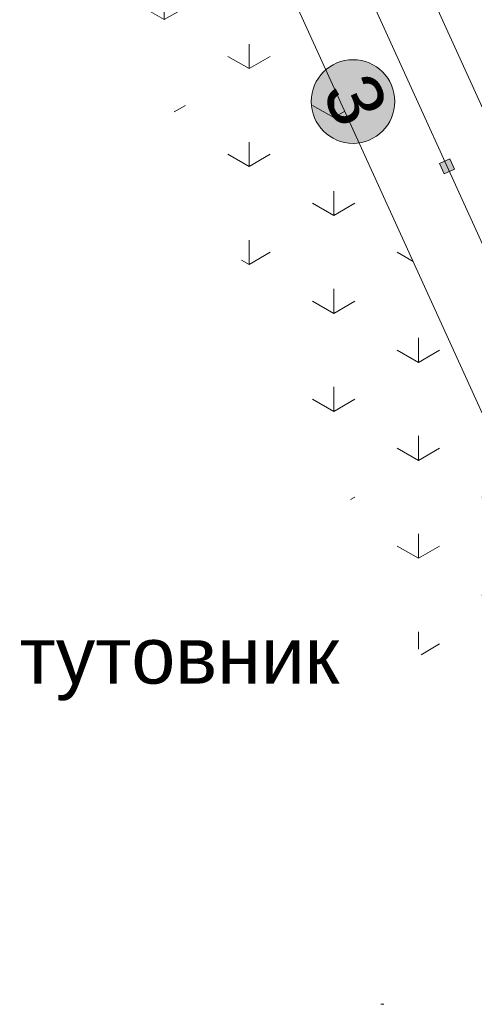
# Model space of a CAD drawing. Header units: millimetres. Extents: x 918404 to 1362154, y 4120617 to 4364104.
# Tile 190 of 256: x 1116231 to 1117841, y 4137735 to 4141218. Entities that reach past the tile are written whole.
import ezdxf

# ---------------------------------------------------------------- set-up
doc = ezdxf.new("R2010")
doc.units = ezdxf.units.MM
doc.header["$MEASUREMENT"] = 0
for name, color, linetype, lineweight in [('(008) Скульптуры_Ном._пера__7', 7, 'Continuous', 18), ('+(газон)_Ном._пера__7', 7, 'Continuous', 18), ('0_Ном._пера__1_Ном._пера__5', 5, 'Continuous', 18), ('0_Ном._пера__255_Ном._пера__255', 255, 'Continuous', 18), ('0_Ном._пера__7_Ном._пера__5', 5, 'Continuous', 18), ('0_Ном._пера__7_Ном._пера__7', 7, 'Continuous', 18), ('Fills_Ном._пера__82', 82, 'Continuous', 18), ('ТОЧКИ_Ном._пера__5', 5, 'Continuous', 18)]:
    doc.layers.add(name, color=color, linetype=linetype, lineweight=lineweight)
doc.layers.add('+(газон)', color=7, linetype='Continuous')
doc.styles.add('СГЕНЕРИР_СТИЛЬ_1', font='arial.ttf')
doc.styles.add('СГЕНЕРИР_СТИЛЬ_2', font='arial.ttf')
pattern_1 = [(90, (295942.93, 4126321.94), (-600, 0), [86.60254, -259.80762]), (90, (296242.93, 4126495.15), (-600, 0), [86.60254, -259.80762]), (30, (295942.93, 4126321.94), (-300, 519.61524), [86.60254, -259.80762]), (30, (295942.93, 4126668.36), (-300, 519.61524), [86.60254, -259.80762]), (150, (295942.93, 4126321.94), (300, 519.61524), [86.60254, -259.80762]), (150, (295942.93, 4126668.36), (300, 519.61524), [86.60254, -259.80762])]

# ---------------------------------------------------------------- blocks, each defined once
blk = doc.blocks.new('Колонна_539', base_point=(1117744.2, 4140699.2))
at = {"layer": '+(газон)', "linetype": 'Continuous', "lineweight": 0, "true_color": 0x000000}
blk.add_hatch(color=18, dxfattribs=at).paths.add_polyline_path([(1117754.1, 4140725.7), (1117717.7, 4140709.1), (1117734.3, 4140672.7), (1117770.7, 4140689.3)])
at = {"layer": '+(газон)_Ном._пера__7', "linetype": 'Continuous', "flags": 128}
blk.add_lwpolyline([(1117754.1, 4140725.7), (1117717.7, 4140709.1), (1117734.3, 4140672.7), (1117770.7, 4140689.3)], close=True, dxfattribs=at)

msp = doc.modelspace()

# ---------------------------------------------------------------- hatches: boundary and pattern name
at = {"layer": '0_Ном._пера__255_Ном._пера__255', "linetype": 'Continuous'}
msp.add_hatch(color=256, dxfattribs=at).paths.add_polyline_path([(1117546.3, 4140989.7, 1), (1117277.1, 4140867.1, 1)])
at = {"layer": 'Fills_Ном._пера__82', "linetype": 'Continuous'}
h = msp.add_hatch(dxfattribs=at)
h.set_pattern_fill('Трава', color=256, style=0, pattern_type=2)
h.set_pattern_definition(pattern_1)
h.paths.add_polyline_path([(1116424.1, 4142999), (1118241.6, 4139007.2), (1117740.2, 4138778.9), (1115922.8, 4142770.7)])
h = msp.add_hatch(dxfattribs=at)
h.set_pattern_fill('Трава', color=256, style=0, pattern_type=2)
h.set_pattern_definition(pattern_1)
h.paths.add_polyline_path([(1117511.9, 4141692.2), (1118009.1, 4140600.1), (1118919.2, 4141014.5), (1118421.9, 4142106.6)])

# ---------------------------------------------------------------- linework, layer by layer
at = {"layer": '0_Ном._пера__1_Ном._пера__5', "linetype": 'Continuous'}
msp.add_circle((1117411.7, 4140928.4), 147.9, dxfattribs=at)
at = {"layer": '0_Ном._пера__7_Ном._пера__7', "linetype": 'Continuous'}
for p, q in [((1116424.1, 4142999), (1118241.6, 4139007.2)), ((1116749.7, 4142883.5), (1118324.3, 4139425.1)), ((1118009.1, 4140600.1), (1117511.9, 4141692.2))]:
    msp.add_line(p, q, dxfattribs=at)
at = {"layer": 'ТОЧКИ_Ном._пера__5', "linetype": 'Continuous'}
msp.add_line((1117510.5, 4137735.1), (1117520.5, 4137735.1), dxfattribs=at)

# ---------------------------------------------------------------- block references
at = {"layer": '+(газон)'}
msp.add_blockref('Колонна_539', (1117744.2, 4140699.2), dxfattribs=at)

# ---------------------------------------------------------------- texts
at = {"layer": '(008) Скульптуры_Ном._пера__7', "linetype": 'Continuous', "insert": (1116231.1, 4138809.1), "char_height": 200, "attachment_point": 7, "style": 'СГЕНЕРИР_СТИЛЬ_1'}
msp.add_mtext('{тутовник}', dxfattribs=at)
at = {"layer": '0_Ном._пера__7_Ном._пера__5', "linetype": 'Continuous', "insert": (1117360.3, 4140822.8), "char_height": 197.22, "attachment_point": 9, "rotation": 294.4798, "style": 'СГЕНЕРИР_СТИЛЬ_2'}
msp.add_mtext('{3}', dxfattribs=at)

doc.saveas('drawing.dxf')
